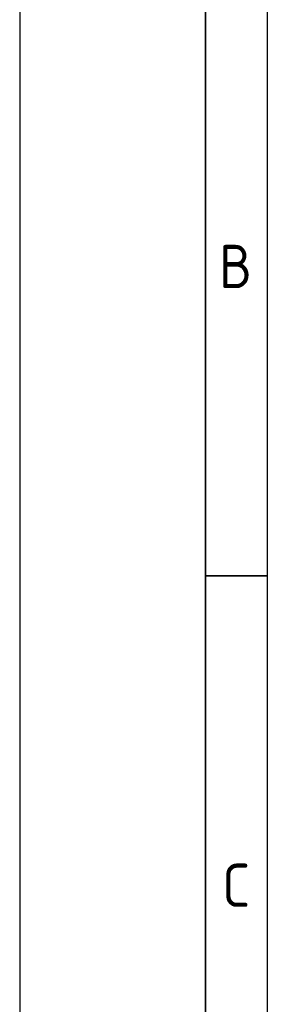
# Model space of a CAD drawing. Header units: millimetres. Extents: x -1662057 to -197461, y -941126 to 63888.
# Tile 69 of 209: x -1628316 to -1625603, y -447559 to -436765. Entities that reach past the tile are written whole.
import ezdxf

# ---------------------------------------------------------------- set-up
doc = ezdxf.new("R2010")
doc.units = ezdxf.units.MM
doc.layers.add('Rasējuma lapa', color=7, linetype='CONTINUOUS')
doc.styles.add('ISO', font='iso')

# ---------------------------------------------------------------- blocks, each defined once
blk = doc.blocks.new('A2_L')
at = {"layer": 'Rasējuma lapa'}
blk.add_line((-594, 420), (-594, 0), dxfattribs=at)
at = {"layer": 'Rasējuma lapa', "lineweight": 35}
for p, q in [((-579, 415), (-579, 5)), ((-574, 310), (-579, 310))]:
    blk.add_line(p, q, dxfattribs=at)
at = {"layer": 'Rasējuma lapa', "lineweight": 30}
blk.add_line((-574, 410), (-574, 10), dxfattribs=at)
at = {"layer": 'Rasējuma lapa', "style": 'ISO'}
for s, p in [('B', (-577.9, 333.25)), ('C', (-577.643, 283.25))]:
    blk.add_text(s, height=3.5, dxfattribs=at).set_placement(p)
blk = doc.blocks.new('*U1302')
at = {"layer": 'Rasējuma lapa'}
blk.add_blockref('A2_L', (0, 0), dxfattribs=at)

msp = doc.modelspace()

# ---------------------------------------------------------------- block references
at = {"layer": 'Rasējuma lapa', "xscale": 135.6730224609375, "yscale": 135.6730224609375, "zscale": 135.6730224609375}
msp.add_blockref('*U1302', (-1547726.19836, -484920.6175), dxfattribs=at)

doc.saveas('drawing.dxf')
